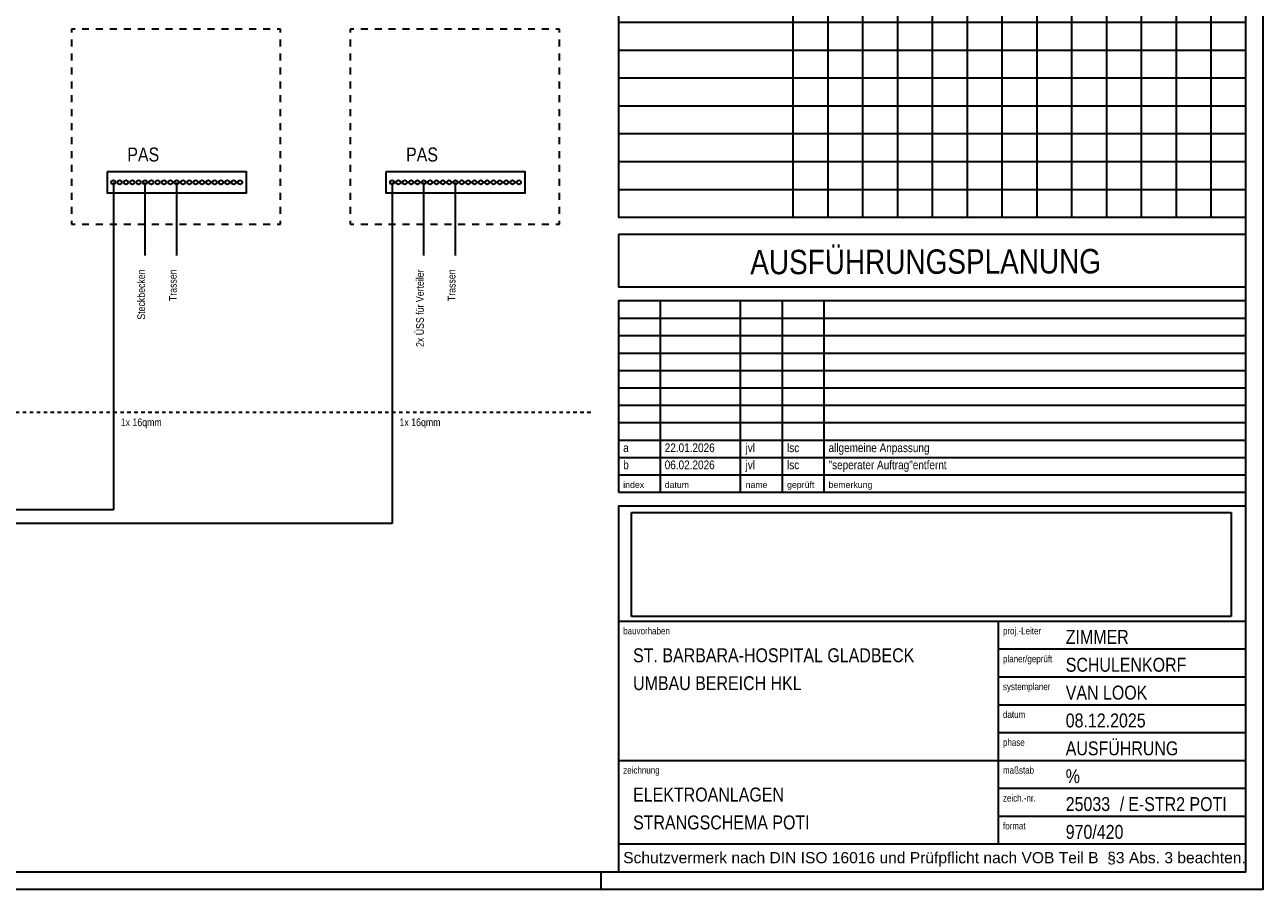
# Model space of a CAD drawing. Header units: millimetres. Extents: x -2000 to 95000, y -500 to 41500.
# Tile 4 of 5: x 59457 to 95000, y -500 to 24327. Entities that reach past the tile are written whole.
import ezdxf
from ezdxf.enums import TextEntityAlignment as Align

# ---------------------------------------------------------------- set-up
doc = ezdxf.new("R2010")
doc.units = ezdxf.units.MM
doc.linetypes.add('DDS_LT3', pattern=[200, 100, -100])
for name, color, linetype in [('A_Titelfeld_Stempel', 7, 'Continuous'), ('ITB_XXX_Layout Rahmen', 18, 'Continuous'), ('ITB_XXX_Layout Titelfeld Stempel', 18, 'Continuous'), ('ITB_XXX_Schemata Bereiche', 7, 'Continuous'), ('ITB_XXX_Schemata Linien', 7, 'Continuous'), ('ITB_XXX_Schemata Symbole', 7, 'Continuous'), ('ITB_XXX_TXT_Schemata', 7, 'Continuous')]:
    doc.layers.add(name, color=color, linetype=linetype)
doc.styles.add('ARIAL', font='txt', dxfattribs={"height": 0.2})
doc.styles.add('Arial Narrow', font='txt', dxfattribs={"height": 0.2})
picture_1 = doc.add_image_def('image1.png', size_in_pixel=(1900, 330))

# ---------------------------------------------------------------- blocks, each defined once
blk = doc.blocks.new('Vorgefertigte Legenden-ID-54-943-953-984')
at = {"layer": 'A_Titelfeld_Stempel', "color": 7, "lineweight": 30}
for p, q in [((-17712, 10341), (-17496, 10341)), ((-17712, 9765), (-17712, 10341)), ((-17712, 10341), (-17496, 10341)), ((-17712, 10337), (-17496, 10337)), ((-17712, 10333), (-17496, 10333)), ((-17712, 10330), (-17496, 10330)), ((-17712, 10326), (-17496, 10326)), ((-17712, 10322), (-17496, 10322)), ((-17712, 10318), (-17496, 10318)), ((-17712, 10315), (-17496, 10315)), ((-17712, 10311), (-17496, 10311)), ((-17496, 10341), (-17496, 9765)), ((-17424, 10341), (-17280, 10341)), ((-17424, 10341), (-16920, 10341)), ((-17280, 10341), (-17424, 10197)), ((-17424, 10197), (-17424, 10341)), ((-17424, 10337), (-17284, 10337)), ((-17424, 10333), (-17288, 10333)), ((-17424, 10330), (-17292, 10330)), ((-17424, 10326), (-17295, 10326)), ((-17424, 10322), (-17299, 10322)), ((-17424, 10318), (-17303, 10318)), ((-17424, 10315), (-17307, 10315)), ((-17424, 10311), (-17310, 10311)), ((-17280, 10341), (-17064, 10341)), ((-17280, 9765), (-17280, 10341)), ((-17280, 9765), (-17280, 10341)), ((-17280, 10337), (-17064, 10337)), ((-17280, 10333), (-17064, 10333)), ((-17280, 10330), (-17064, 10330)), ((-17280, 10326), (-17064, 10326)), ((-17280, 10322), (-17064, 10322)), ((-17280, 10318), (-17064, 10318)), ((-17280, 10315), (-17064, 10315)), ((-17280, 10311), (-17064, 10311)), ((-17064, 10341), (-16920, 10341)), ((-17064, 10341), (-17064, 9765)), ((-16920, 10197), (-17064, 10341)), ((-16920, 10197), (-17064, 10341)), ((-17060, 10337), (-16920, 10337)), ((-17056, 10333), (-16920, 10333)), ((-17052, 10330), (-16920, 10330)), ((-17049, 10326), (-16920, 10326)), ((-17045, 10322), (-16920, 10322)), ((-17041, 10318), (-16920, 10318)), ((-17037, 10315), (-16920, 10315)), ((-17034, 10311), (-16920, 10311)), ((-16920, 10341), (-16920, 10197)), ((-16848, 10341), (-16632, 10341)), ((-16848, 9765), (-16848, 10341)), ((-16848, 10341), (-16632, 10341)), ((-16848, 10337), (-16632, 10337)), ((-16848, 10333), (-16632, 10333)), ((-16848, 10330), (-16632, 10330)), ((-16848, 10326), (-16632, 10326)), ((-16848, 10322), (-16632, 10322)), ((-16848, 10318), (-16632, 10318)), ((-16848, 10315), (-16632, 10315)), ((-16848, 10311), (-16632, 10311)), ((-16632, 10341), (-16632, 9765)), ((-16582, 10341), (-16499, 10341)), ((-16582, 9765), (-16582, 10341)), ((-16582, 10341), (-16510, 10341)), ((-16582, 10337), (-16475, 10337)), ((-16582, 10333), (-16463, 10333)), ((-16582, 10330), (-16453, 10330)), ((-16582, 10326), (-16445, 10326)), ((-16582, 10322), (-16438, 10322)), ((-16582, 10318), (-16432, 10318)), ((-16582, 10315), (-16426, 10315)), ((-16582, 10311), (-16421, 10311)), ((-13000, 10500), (-13000, 500)), ((-12000, 10500), (-12000, 500)), ((-11000, 10500), (-11000, 500)), ((-10000, 10500), (-10000, 500)), ((-9000, 10500), (-9000, 500)), ((-8000, 10500), (-8000, 500)), ((-7000, 10500), (-7000, 500)), ((-6000, 10500), (-6000, 500)), ((-5000, 10500), (-5000, 500)), ((-4000, 10500), (-4000, 500)), ((-3000, 10500), (-3000, 500)), ((-2000, 10500), (-2000, 500)), ((-1000, 10500), (-1000, 500)), ((-17712, 10307), (-17496, 10307)), ((-17712, 10303), (-17496, 10303)), ((-17712, 10300), (-17496, 10300)), ((-17712, 10296), (-17496, 10296)), ((-17712, 10292), (-17496, 10292)), ((-17712, 10288), (-17496, 10288)), ((-17712, 10285), (-17496, 10285)), ((-17712, 10281), (-17496, 10281)), ((-17712, 10277), (-17496, 10277)), ((-17712, 10273), (-17496, 10273)), ((-17712, 10270), (-17496, 10270)), ((-17712, 10266), (-17496, 10266)), ((-17712, 10262), (-17496, 10262)), ((-17712, 10258), (-17496, 10258)), ((-17712, 10255), (-17496, 10255)), ((-17712, 10251), (-17496, 10251)), ((-17712, 10247), (-17496, 10247)), ((-17712, 10243), (-17496, 10243)), ((-17712, 10240), (-17496, 10240)), ((-17712, 10236), (-17496, 10236)), ((-17712, 10232), (-17496, 10232)), ((-17712, 10228), (-17496, 10228)), ((-17712, 10225), (-17496, 10225)), ((-17712, 10221), (-17496, 10221)), ((-17712, 10217), (-17496, 10217)), ((-17712, 10213), (-17496, 10213)), ((-17712, 10210), (-17496, 10210)), ((-17712, 10206), (-17496, 10206)), ((-17712, 10202), (-17496, 10202)), ((-17712, 10198), (-17496, 10198)), ((-17712, 10195), (-17496, 10195)), ((-17712, 10191), (-17496, 10191)), ((-17712, 10187), (-17496, 10187)), ((-17712, 10183), (-17496, 10183)), ((-17712, 10180), (-17496, 10180)), ((-17712, 10176), (-17496, 10176)), ((-17712, 10172), (-17496, 10172)), ((-17712, 10168), (-17496, 10168)), ((-17712, 10165), (-17496, 10165)), ((-17712, 10161), (-17496, 10161)), ((-17712, 10157), (-17496, 10157)), ((-17712, 10153), (-17496, 10153)), ((-17712, 10150), (-17496, 10150)), ((-17712, 10146), (-17496, 10146)), ((-17712, 10142), (-17496, 10142)), ((-17712, 10138), (-17496, 10138)), ((-17712, 10135), (-17496, 10135)), ((-17712, 10131), (-17496, 10131)), ((-17712, 10127), (-17496, 10127)), ((-17712, 10123), (-17496, 10123)), ((-17712, 10120), (-17496, 10120)), ((-17712, 10116), (-17496, 10116)), ((-17712, 10112), (-17496, 10112)), ((-17712, 10108), (-17496, 10108)), ((-17712, 10105), (-17496, 10105)), ((-17712, 10101), (-17496, 10101)), ((-17712, 10097), (-17496, 10097)), ((-17712, 10093), (-17496, 10093)), ((-17712, 10090), (-17496, 10090)), ((-17712, 10086), (-17496, 10086)), ((-17712, 10082), (-17496, 10082)), ((-17712, 10078), (-17496, 10078)), ((-17712, 10075), (-17496, 10075)), ((-17712, 10071), (-17496, 10071)), ((-17712, 10067), (-17496, 10067)), ((-17712, 10063), (-17496, 10063)), ((-17712, 10060), (-17496, 10060)), ((-17712, 10056), (-17496, 10056)), ((-17712, 10052), (-17496, 10052)), ((-17712, 10048), (-17496, 10048)), ((-17712, 10045), (-17496, 10045)), ((-17712, 10041), (-17496, 10041)), ((-17712, 10037), (-17496, 10037)), ((-17712, 10033), (-17496, 10033)), ((-17712, 10030), (-17496, 10030)), ((-17712, 10026), (-17496, 10026)), ((-17712, 10022), (-17496, 10022)), ((-17712, 10018), (-17496, 10018)), ((-17712, 10015), (-17496, 10015)), ((-17712, 10011), (-17496, 10011)), ((-17712, 10007), (-17496, 10007)), ((-17712, 10003), (-17496, 10003)), ((-17712, 10000), (-17496, 10000)), ((-17712, 9996), (-17496, 9996)), ((-17712, 9992), (-17496, 9992)), ((-17712, 9988), (-17496, 9988)), ((-17712, 9985), (-17496, 9985)), ((-17712, 9981), (-17496, 9981)), ((-17712, 9977), (-17496, 9977)), ((-17712, 9973), (-17496, 9973)), ((-17712, 9970), (-17496, 9970)), ((-17712, 9966), (-17496, 9966)), ((-17712, 9962), (-17496, 9962)), ((-17712, 9958), (-17496, 9958)), ((-17712, 9955), (-17496, 9955)), ((-17424, 10307), (-17314, 10307)), ((-17424, 10303), (-17318, 10303)), ((-17424, 10300), (-17322, 10300)), ((-17424, 10296), (-17325, 10296)), ((-17424, 10292), (-17329, 10292)), ((-17424, 10288), (-17333, 10288)), ((-17424, 10285), (-17337, 10285)), ((-17424, 10281), (-17340, 10281)), ((-17424, 10277), (-17344, 10277)), ((-17424, 10273), (-17348, 10273)), ((-17424, 10270), (-17352, 10270)), ((-17424, 10266), (-17355, 10266)), ((-17424, 10262), (-17359, 10262)), ((-17424, 10258), (-17363, 10258)), ((-17424, 10255), (-17367, 10255)), ((-17424, 10251), (-17370, 10251)), ((-17424, 10247), (-17374, 10247)), ((-17424, 10243), (-17378, 10243)), ((-17424, 10240), (-17382, 10240)), ((-17424, 10236), (-17385, 10236)), ((-17424, 10232), (-17389, 10232)), ((-17424, 10228), (-17393, 10228)), ((-17424, 10225), (-17397, 10225)), ((-17424, 10221), (-17400, 10221)), ((-17424, 10217), (-17404, 10217)), ((-17424, 10213), (-17408, 10213)), ((-17424, 10210), (-17412, 10210)), ((-17424, 10206), (-17415, 10206)), ((-17424, 10202), (-17419, 10202)), ((-17424, 10198), (-17423, 10198)), ((-17280, 10307), (-17064, 10307)), ((-17280, 10303), (-17064, 10303)), ((-17280, 10300), (-17064, 10300)), ((-17280, 10296), (-17064, 10296)), ((-17280, 10292), (-17064, 10292)), ((-17280, 10288), (-17064, 10288)), ((-17280, 10285), (-17064, 10285)), ((-17280, 10281), (-17064, 10281)), ((-17280, 10277), (-17064, 10277)), ((-17280, 10273), (-17064, 10273)), ((-17280, 10270), (-17064, 10270)), ((-17280, 10266), (-17064, 10266)), ((-17280, 10262), (-17064, 10262)), ((-17280, 10258), (-17064, 10258)), ((-17280, 10255), (-17064, 10255)), ((-17280, 10251), (-17064, 10251)), ((-17280, 10247), (-17064, 10247)), ((-17280, 10243), (-17064, 10243)), ((-17280, 10240), (-17064, 10240)), ((-17280, 10236), (-17064, 10236)), ((-17280, 10232), (-17064, 10232)), ((-17280, 10228), (-17064, 10228)), ((-17280, 10225), (-17064, 10225)), ((-17280, 10221), (-17064, 10221)), ((-17280, 10217), (-17064, 10217)), ((-17280, 10213), (-17064, 10213)), ((-17280, 10210), (-17064, 10210)), ((-17280, 10206), (-17064, 10206)), ((-17280, 10202), (-17064, 10202)), ((-17280, 10198), (-17064, 10198)), ((-17280, 10195), (-17064, 10195)), ((-17280, 10191), (-17064, 10191)), ((-17280, 10187), (-17064, 10187)), ((-17280, 10183), (-17064, 10183)), ((-17280, 10180), (-17064, 10180)), ((-17280, 10176), (-17064, 10176)), ((-17280, 10172), (-17064, 10172)), ((-17280, 10168), (-17064, 10168)), ((-17280, 10165), (-17064, 10165)), ((-17280, 10161), (-17064, 10161)), ((-17280, 10157), (-17064, 10157)), ((-17280, 10153), (-17064, 10153)), ((-17280, 10150), (-17064, 10150)), ((-17280, 10146), (-17064, 10146)), ((-17280, 10142), (-17064, 10142)), ((-17280, 10138), (-17064, 10138)), ((-17280, 10135), (-17064, 10135)), ((-17280, 10131), (-17064, 10131)), ((-17280, 10127), (-17064, 10127)), ((-17280, 10123), (-17064, 10123)), ((-17280, 10120), (-17064, 10120)), ((-17280, 10116), (-17064, 10116)), ((-17280, 10112), (-17064, 10112)), ((-17280, 10108), (-17064, 10108)), ((-17280, 10105), (-17064, 10105)), ((-17280, 10101), (-17064, 10101)), ((-17280, 10097), (-17064, 10097)), ((-17280, 10093), (-17064, 10093)), ((-17280, 10090), (-17064, 10090)), ((-17280, 10086), (-17064, 10086)), ((-17280, 10082), (-17064, 10082)), ((-17280, 10078), (-17064, 10078)), ((-17280, 10075), (-17064, 10075)), ((-17280, 10071), (-17064, 10071)), ((-17280, 10067), (-17064, 10067)), ((-17280, 10063), (-17064, 10063)), ((-17280, 10060), (-17064, 10060)), ((-17280, 10056), (-17064, 10056)), ((-17280, 10052), (-17064, 10052)), ((-17280, 10048), (-17064, 10048)), ((-17280, 10045), (-17064, 10045)), ((-17280, 10041), (-17064, 10041)), ((-17280, 10037), (-17064, 10037)), ((-17280, 10033), (-17064, 10033)), ((-17280, 10030), (-17064, 10030)), ((-17280, 10026), (-17064, 10026)), ((-17280, 10022), (-17064, 10022)), ((-17280, 10018), (-17064, 10018)), ((-17280, 10015), (-17064, 10015)), ((-17280, 10011), (-17064, 10011)), ((-17280, 10007), (-17064, 10007)), ((-17280, 10003), (-17064, 10003)), ((-17280, 10000), (-17064, 10000)), ((-17280, 9996), (-17064, 9996)), ((-17280, 9992), (-17064, 9992)), ((-17280, 9988), (-17064, 9988)), ((-17280, 9985), (-17064, 9985)), ((-17280, 9981), (-17064, 9981)), ((-17280, 9977), (-17064, 9977)), ((-17280, 9973), (-17064, 9973)), ((-17280, 9970), (-17064, 9970)), ((-17280, 9966), (-17064, 9966)), ((-17280, 9962), (-17064, 9962)), ((-17280, 9958), (-17064, 9958)), ((-17280, 9955), (-17064, 9955)), ((-17030, 10307), (-16920, 10307)), ((-17026, 10303), (-16920, 10303)), ((-17022, 10300), (-16920, 10300)), ((-17019, 10296), (-16920, 10296)), ((-17015, 10292), (-16920, 10292)), ((-17011, 10288), (-16920, 10288)), ((-17007, 10285), (-16920, 10285)), ((-17004, 10281), (-16920, 10281)), ((-17000, 10277), (-16920, 10277)), ((-16996, 10273), (-16920, 10273)), ((-16992, 10270), (-16920, 10270)), ((-16989, 10266), (-16920, 10266)), ((-16985, 10262), (-16920, 10262)), ((-16981, 10258), (-16920, 10258)), ((-16977, 10255), (-16920, 10255)), ((-16974, 10251), (-16920, 10251)), ((-16970, 10247), (-16920, 10247)), ((-16966, 10243), (-16920, 10243)), ((-16962, 10240), (-16920, 10240)), ((-16959, 10236), (-16920, 10236)), ((-16955, 10232), (-16920, 10232)), ((-16951, 10228), (-16920, 10228)), ((-16947, 10225), (-16920, 10225)), ((-16944, 10221), (-16920, 10221)), ((-16940, 10217), (-16920, 10217)), ((-16936, 10213), (-16920, 10213)), ((-16932, 10210), (-16920, 10210)), ((-16929, 10206), (-16920, 10206)), ((-16925, 10202), (-16920, 10202)), ((-16921, 10198), (-16920, 10198)), ((-16848, 10307), (-16632, 10307)), ((-16848, 10303), (-16632, 10303)), ((-16848, 10300), (-16632, 10300)), ((-16848, 10296), (-16632, 10296)), ((-16848, 10292), (-16632, 10292)), ((-16848, 10288), (-16632, 10288)), ((-16848, 10285), (-16632, 10285)), ((-16848, 10281), (-16632, 10281)), ((-16848, 10277), (-16632, 10277)), ((-16848, 10273), (-16632, 10273)), ((-16848, 10270), (-16632, 10270)), ((-16848, 10266), (-16632, 10266)), ((-16848, 10262), (-16632, 10262)), ((-16848, 10258), (-16632, 10258)), ((-16848, 10255), (-16632, 10255)), ((-16848, 10251), (-16632, 10251)), ((-16848, 10247), (-16632, 10247)), ((-16848, 10243), (-16632, 10243)), ((-16848, 10240), (-16632, 10240)), ((-16848, 10236), (-16632, 10236)), ((-16848, 10232), (-16632, 10232)), ((-16848, 10228), (-16632, 10228)), ((-16848, 10225), (-16632, 10225)), ((-16848, 10221), (-16632, 10221)), ((-16848, 10217), (-16632, 10217)), ((-16848, 10213), (-16632, 10213)), ((-16848, 10210), (-16632, 10210)), ((-16848, 10206), (-16632, 10206)), ((-16848, 10202), (-16632, 10202)), ((-16848, 10198), (-16632, 10198)), ((-16848, 10195), (-16632, 10195)), ((-16848, 10191), (-16632, 10191)), ((-16848, 10187), (-16632, 10187)), ((-16848, 10183), (-16632, 10183)), ((-16848, 10180), (-16632, 10180)), ((-16848, 10176), (-16632, 10176)), ((-16848, 10172), (-16632, 10172)), ((-16848, 10168), (-16632, 10168)), ((-16848, 10165), (-16632, 10165)), ((-16848, 10161), (-16632, 10161)), ((-16848, 10157), (-16632, 10157)), ((-16848, 10153), (-16632, 10153)), ((-16848, 10150), (-16632, 10150)), ((-16848, 10146), (-16632, 10146)), ((-16848, 10142), (-16632, 10142)), ((-16848, 10138), (-16632, 10138)), ((-16848, 10135), (-16632, 10135)), ((-16848, 10131), (-16632, 10131)), ((-16848, 10127), (-16632, 10127)), ((-16848, 10123), (-16632, 10123)), ((-16848, 10120), (-16632, 10120)), ((-16848, 10116), (-16632, 10116)), ((-16848, 10112), (-16632, 10112)), ((-16848, 10108), (-16632, 10108)), ((-16848, 10105), (-16632, 10105)), ((-16848, 10101), (-16632, 10101)), ((-16848, 10097), (-16632, 10097)), ((-16848, 10093), (-16632, 10093)), ((-16848, 10090), (-16632, 10090)), ((-16848, 10086), (-16632, 10086)), ((-16848, 10082), (-16632, 10082)), ((-16848, 10078), (-16632, 10078)), ((-16848, 10075), (-16632, 10075)), ((-16848, 10071), (-16632, 10071)), ((-16848, 10067), (-16632, 10067)), ((-16848, 10063), (-16632, 10063)), ((-16848, 10060), (-16632, 10060)), ((-16848, 10056), (-16632, 10056)), ((-16848, 10052), (-16632, 10052)), ((-16848, 10048), (-16632, 10048)), ((-16848, 10045), (-16632, 10045)), ((-16848, 10041), (-16632, 10041)), ((-16848, 10037), (-16632, 10037)), ((-16848, 10033), (-16632, 10033)), ((-16848, 10030), (-16632, 10030)), ((-16848, 10026), (-16632, 10026)), ((-16848, 10022), (-16632, 10022)), ((-16848, 10018), (-16632, 10018)), ((-16848, 10015), (-16632, 10015)), ((-16848, 10011), (-16632, 10011)), ((-16848, 10007), (-16632, 10007)), ((-16848, 10003), (-16632, 10003)), ((-16848, 10000), (-16632, 10000)), ((-16848, 9996), (-16632, 9996)), ((-16848, 9992), (-16632, 9992)), ((-16848, 9988), (-16632, 9988)), ((-16848, 9985), (-16632, 9985)), ((-16848, 9981), (-16632, 9981)), ((-16848, 9977), (-16632, 9977)), ((-16848, 9973), (-16632, 9973)), ((-16848, 9970), (-16632, 9970)), ((-16848, 9966), (-16632, 9966)), ((-16848, 9962), (-16632, 9962)), ((-16848, 9958), (-16632, 9958)), ((-16848, 9955), (-16632, 9955)), ((-16582, 10307), (-16417, 10307)), ((-16582, 10303), (-16412, 10303)), ((-16582, 10300), (-16408, 10300)), ((-16582, 10296), (-16405, 10296)), ((-16582, 10292), (-16401, 10292)), ((-16582, 10288), (-16398, 10288)), ((-16582, 10285), (-16395, 10285)), ((-16582, 10281), (-16392, 10281)), ((-16582, 10277), (-16390, 10277)), ((-16582, 10273), (-16387, 10273)), ((-16582, 10270), (-16385, 10270)), ((-16582, 10266), (-16383, 10266)), ((-16582, 10262), (-16381, 10262)), ((-16582, 10258), (-16379, 10258)), ((-16582, 10255), (-16378, 10255)), ((-16582, 10251), (-16376, 10251)), ((-16582, 10247), (-16375, 10247)), ((-16582, 10243), (-16373, 10243)), ((-16582, 10240), (-16372, 10240)), ((-16582, 10236), (-16371, 10236)), ((-16582, 10232), (-16370, 10232)), ((-16582, 10228), (-16369, 10228)), ((-16582, 10225), (-16368, 10225)), ((-16582, 10221), (-16368, 10221)), ((-16582, 10217), (-16367, 10217)), ((-16582, 10213), (-16367, 10213)), ((-16582, 10210), (-16366, 10210)), ((-16582, 10206), (-16366, 10206)), ((-16582, 10202), (-16366, 10202)), ((-16582, 10198), (-16366, 10198)), ((-16582, 10195), (-16366, 10195)), ((-16582, 10191), (-16366, 10191)), ((-16582, 10187), (-16366, 10187)), ((-16582, 10183), (-16366, 10183)), ((-16582, 10180), (-16367, 10180)), ((-16582, 10176), (-16367, 10176)), ((-16582, 10172), (-16368, 10172)), ((-16582, 10168), (-16369, 10168)), ((-16582, 10165), (-16369, 10165)), ((-16582, 10161), (-16370, 10161)), ((-16582, 10157), (-16371, 10157)), ((-16582, 10153), (-16372, 10153)), ((-16582, 10150), (-16374, 10150)), ((-16582, 10146), (-16375, 10146)), ((-16582, 10142), (-16377, 10142)), ((-16582, 10138), (-16378, 10138)), ((-16582, 10135), (-16380, 10135)), ((-16582, 10131), (-16382, 10131)), ((-16582, 10127), (-16384, 10127)), ((-16582, 10123), (-16386, 10123)), ((-16582, 10120), (-16388, 10120)), ((-16582, 10116), (-16391, 10116)), ((-16582, 10112), (-16393, 10112)), ((-16582, 10108), (-16396, 10108)), ((-16582, 10105), (-16399, 10105)), ((-16582, 10101), (-16403, 10101)), ((-16582, 10097), (-16406, 10097)), ((-16582, 10093), (-16410, 10093)), ((-16582, 10090), (-16414, 10090)), ((-16582, 10086), (-16418, 10086)), ((-16582, 10082), (-16423, 10082)), ((-16582, 10078), (-16428, 10078)), ((-16582, 10075), (-16434, 10075)), ((-16582, 10071), (-16441, 10071)), ((-16582, 10067), (-16448, 10067)), ((-16582, 10063), (-16457, 10063)), ((-16582, 10060), (-16467, 10060)), ((-16582, 10056), (-16482, 10056)), ((-16582, 10052), (-16492, 10052)), ((-16582, 10048), (-16472, 10048)), ((-16582, 10045), (-16461, 10045)), ((-16582, 10041), (-16451, 10041)), ((-16582, 10037), (-16443, 10037)), ((-16582, 10033), (-16437, 10033)), ((-16582, 10030), (-16431, 10030)), ((-16582, 10026), (-16425, 10026)), ((-16582, 10022), (-16420, 10022)), ((-16582, 10018), (-16416, 10018)), ((-16582, 10015), (-16411, 10015)), ((-16582, 10011), (-16408, 10011)), ((-16582, 10007), (-16404, 10007)), ((-16582, 10003), (-16401, 10003)), ((-16582, 10000), (-16398, 10000)), ((-16582, 9996), (-16395, 9996)), ((-16582, 9992), (-16392, 9992)), ((-16582, 9988), (-16389, 9988)), ((-16582, 9985), (-16387, 9985)), ((-16582, 9981), (-16385, 9981)), ((-16582, 9977), (-16383, 9977)), ((-16582, 9973), (-16381, 9973)), ((-16582, 9970), (-16379, 9970)), ((-16582, 9966), (-16377, 9966)), ((-16582, 9962), (-16376, 9962)), ((-16582, 9958), (-16374, 9958)), ((-16582, 9955), (-16373, 9955)), ((-13000, 10000), (0, 10000)), ((-17712, 9951), (-17496, 9951)), ((-17712, 9947), (-17496, 9947)), ((-17712, 9943), (-17496, 9943)), ((-17712, 9940), (-17496, 9940)), ((-17712, 9936), (-17496, 9936)), ((-17712, 9932), (-17496, 9932)), ((-17712, 9928), (-17496, 9928)), ((-17712, 9925), (-17496, 9925)), ((-17712, 9921), (-17496, 9921)), ((-17712, 9917), (-17496, 9917)), ((-17712, 9913), (-17496, 9913)), ((-17712, 9910), (-17496, 9910)), ((-17712, 9906), (-17496, 9906)), ((-17712, 9902), (-17496, 9902)), ((-17712, 9898), (-17496, 9898)), ((-17712, 9895), (-17496, 9895)), ((-17712, 9891), (-17496, 9891)), ((-17712, 9887), (-17496, 9887)), ((-17712, 9883), (-17496, 9883)), ((-17712, 9880), (-17496, 9880)), ((-17712, 9876), (-17496, 9876)), ((-17712, 9872), (-17496, 9872)), ((-17712, 9868), (-17496, 9868)), ((-17712, 9865), (-17496, 9865)), ((-17712, 9861), (-17496, 9861)), ((-17712, 9857), (-17496, 9857)), ((-17712, 9853), (-17496, 9853)), ((-17712, 9850), (-17496, 9850)), ((-17712, 9846), (-17496, 9846)), ((-17712, 9842), (-17496, 9842)), ((-17712, 9838), (-17496, 9838)), ((-17712, 9835), (-17496, 9835)), ((-17712, 9831), (-17496, 9831)), ((-17712, 9827), (-17496, 9827)), ((-17712, 9823), (-17496, 9823)), ((-17712, 9820), (-17496, 9820)), ((-17712, 9816), (-17496, 9816)), ((-17712, 9812), (-17496, 9812)), ((-17712, 9808), (-17496, 9808)), ((-17712, 9805), (-17496, 9805)), ((-17712, 9801), (-17496, 9801)), ((-17712, 9797), (-17496, 9797)), ((-17712, 9793), (-17496, 9793)), ((-17712, 9790), (-17496, 9790)), ((-17712, 9786), (-17496, 9786)), ((-17712, 9782), (-17496, 9782)), ((-17712, 9778), (-17496, 9778)), ((-17712, 9775), (-17496, 9775)), ((-17712, 9771), (-17496, 9771)), ((-17712, 9767), (-17496, 9767)), ((-17496, 9765), (-17712, 9765)), ((-17280, 9951), (-17064, 9951)), ((-17280, 9947), (-17064, 9947)), ((-17280, 9943), (-17064, 9943)), ((-17280, 9940), (-17064, 9940)), ((-17280, 9936), (-17064, 9936)), ((-17280, 9932), (-17064, 9932)), ((-17280, 9928), (-17064, 9928)), ((-17280, 9925), (-17064, 9925)), ((-17280, 9921), (-17064, 9921)), ((-17280, 9917), (-17064, 9917)), ((-17280, 9913), (-17064, 9913)), ((-17280, 9910), (-17064, 9910)), ((-17280, 9906), (-17064, 9906)), ((-17280, 9902), (-17064, 9902)), ((-17280, 9898), (-17064, 9898)), ((-17280, 9895), (-17064, 9895)), ((-17280, 9891), (-17064, 9891)), ((-17280, 9887), (-17064, 9887)), ((-17280, 9883), (-17064, 9883)), ((-17280, 9880), (-17064, 9880)), ((-17280, 9876), (-17064, 9876)), ((-17280, 9872), (-17064, 9872)), ((-17280, 9868), (-17064, 9868)), ((-17280, 9865), (-17064, 9865)), ((-17280, 9861), (-17064, 9861)), ((-17280, 9857), (-17064, 9857)), ((-17280, 9853), (-17064, 9853)), ((-17280, 9850), (-17064, 9850)), ((-17280, 9846), (-17064, 9846)), ((-17280, 9842), (-17064, 9842)), ((-17280, 9838), (-17064, 9838)), ((-17280, 9835), (-17064, 9835)), ((-17280, 9831), (-17064, 9831)), ((-17280, 9827), (-17064, 9827)), ((-17280, 9823), (-17064, 9823)), ((-17280, 9820), (-17064, 9820)), ((-17280, 9816), (-17064, 9816)), ((-17280, 9812), (-17064, 9812)), ((-17280, 9808), (-17064, 9808)), ((-17280, 9805), (-17064, 9805)), ((-17280, 9801), (-17064, 9801)), ((-17280, 9797), (-17064, 9797)), ((-17280, 9793), (-17064, 9793)), ((-17280, 9790), (-17064, 9790)), ((-17280, 9786), (-17064, 9786)), ((-17280, 9782), (-17064, 9782)), ((-17280, 9778), (-17064, 9778)), ((-17280, 9775), (-17064, 9775)), ((-17280, 9771), (-17064, 9771)), ((-17280, 9767), (-17064, 9767)), ((-17064, 9765), (-17280, 9765)), ((-17064, 9765), (-17280, 9765)), ((-16848, 9951), (-16632, 9951)), ((-16848, 9947), (-16632, 9947)), ((-16848, 9943), (-16632, 9943)), ((-16848, 9940), (-16632, 9940)), ((-16848, 9936), (-16632, 9936)), ((-16848, 9932), (-16632, 9932)), ((-16848, 9928), (-16632, 9928)), ((-16848, 9925), (-16632, 9925)), ((-16848, 9921), (-16632, 9921)), ((-16848, 9917), (-16632, 9917)), ((-16848, 9913), (-16632, 9913)), ((-16848, 9910), (-16632, 9910)), ((-16848, 9906), (-16632, 9906)), ((-16848, 9902), (-16632, 9902)), ((-16848, 9898), (-16632, 9898)), ((-16848, 9895), (-16632, 9895)), ((-16848, 9891), (-16632, 9891)), ((-16848, 9887), (-16632, 9887)), ((-16848, 9883), (-16632, 9883)), ((-16848, 9880), (-16632, 9880)), ((-16848, 9876), (-16632, 9876)), ((-16848, 9872), (-16632, 9872)), ((-16848, 9868), (-16632, 9868)), ((-16848, 9865), (-16632, 9865)), ((-16848, 9861), (-16632, 9861)), ((-16848, 9857), (-16632, 9857)), ((-16848, 9853), (-16632, 9853)), ((-16848, 9850), (-16632, 9850)), ((-16848, 9846), (-16632, 9846)), ((-16848, 9842), (-16632, 9842)), ((-16848, 9838), (-16632, 9838)), ((-16848, 9835), (-16632, 9835)), ((-16848, 9831), (-16632, 9831)), ((-16848, 9827), (-16632, 9827)), ((-16848, 9823), (-16632, 9823)), ((-16848, 9820), (-16632, 9820)), ((-16848, 9816), (-16632, 9816)), ((-16848, 9812), (-16632, 9812)), ((-16848, 9808), (-16632, 9808)), ((-16848, 9805), (-16632, 9805)), ((-16848, 9801), (-16632, 9801)), ((-16848, 9797), (-16632, 9797)), ((-16848, 9793), (-16632, 9793)), ((-16848, 9790), (-16632, 9790)), ((-16848, 9786), (-16632, 9786)), ((-16848, 9782), (-16632, 9782)), ((-16848, 9778), (-16632, 9778)), ((-16848, 9775), (-16632, 9775)), ((-16848, 9771), (-16632, 9771)), ((-16848, 9767), (-16632, 9767)), ((-16632, 9765), (-16848, 9765)), ((-16582, 9951), (-16372, 9951)), ((-16582, 9947), (-16371, 9947)), ((-16582, 9943), (-16370, 9943)), ((-16582, 9940), (-16369, 9940)), ((-16582, 9936), (-16368, 9936)), ((-16582, 9932), (-16367, 9932)), ((-16582, 9928), (-16367, 9928)), ((-16582, 9925), (-16366, 9925)), ((-16582, 9921), (-16366, 9921)), ((-16582, 9917), (-16366, 9917)), ((-16582, 9913), (-16366, 9913)), ((-16582, 9910), (-16366, 9910)), ((-16582, 9906), (-16366, 9906)), ((-16582, 9902), (-16366, 9902)), ((-16582, 9898), (-16366, 9898)), ((-16582, 9895), (-16366, 9895)), ((-16582, 9891), (-16367, 9891)), ((-16582, 9887), (-16367, 9887)), ((-16582, 9883), (-16368, 9883)), ((-16582, 9880), (-16369, 9880)), ((-16582, 9876), (-16370, 9876)), ((-16582, 9872), (-16370, 9872)), ((-16582, 9868), (-16372, 9868)), ((-16582, 9865), (-16373, 9865)), ((-16582, 9861), (-16374, 9861)), ((-16582, 9857), (-16375, 9857)), ((-16582, 9853), (-16377, 9853)), ((-16582, 9850), (-16379, 9850)), ((-16582, 9846), (-16380, 9846)), ((-16582, 9842), (-16382, 9842)), ((-16582, 9838), (-16384, 9838)), ((-16582, 9835), (-16386, 9835)), ((-16582, 9831), (-16389, 9831)), ((-16582, 9827), (-16391, 9827)), ((-16582, 9823), (-16394, 9823)), ((-16582, 9820), (-16397, 9820)), ((-16582, 9816), (-16400, 9816)), ((-16582, 9812), (-16403, 9812)), ((-16582, 9808), (-16407, 9808)), ((-16582, 9805), (-16411, 9805)), ((-16582, 9801), (-16415, 9801)), ((-16582, 9797), (-16419, 9797)), ((-16582, 9793), (-16424, 9793)), ((-16582, 9790), (-16429, 9790)), ((-16582, 9786), (-16435, 9786)), ((-16582, 9782), (-16442, 9782)), ((-16582, 9778), (-16450, 9778)), ((-16582, 9775), (-16459, 9775)), ((-16582, 9771), (-16470, 9771)), ((-16582, 9767), (-16486, 9767)), ((-16510, 9765), (-16582, 9765)), ((-18000, 8500), (0, 8500)), ((-18000, 7700), (0, 7700)), ((-18000, 6900), (0, 6900)), ((-18000, 6100), (0, 6100)), ((-18000, 5300), (0, 5300)), ((-18000, 4500), (0, 4500)), ((-18000, 3700), (0, 3700)), ((-18000, 2900), (0, 2900)), ((-18000, 2100), (0, 2100)), ((-18000, 1300), (0, 1300))]:
    blk.add_line(p, q, dxfattribs=at)
blk.add_lwpolyline([(-18000, 10500), (-18000, 500), (0, 500), (0, 10500), (-18000, 10500)], dxfattribs=at)
for centre, end in [((-16510, 10197), 90), ((-16510, 9909), 89.7)]:
    blk.add_arc(centre, 144, 270, end, dxfattribs=at)
at = {"layer": 'A_Titelfeld_Stempel', "color": 7, "lineweight": 30, "style": 'ARIAL', "width": 0.8}
blk.add_text('VERTEILER', height=350, dxfattribs=at).set_placement((-16204, 9765), (-14032, 9765), align=Align.FIT)
at = {"layer": 'A_Titelfeld_Stempel', "color": 7, "lineweight": 30, "style": 'ARIAL'}
for s, p, p2 in [('P', (-17712, 9160), (-17554, 9160)), ('= Zeichnung auf Papier', (-17490, 9157), (-15030, 9157)), ('D', (-17712, 8898), (-17541, 8898)), ('= Zeichnung auf Datenträger', (-17490, 8898), (-14463, 8898)), ('E', (-17712, 8639), (-17554, 8639)), ('= Zeichnung per E-Mail/Cloud', (-17490, 8639), (-14345, 8639))]:
    blk.add_text(s, height=170, dxfattribs=at).set_placement(p, p2, align=Align.FIT)
blk = doc.blocks.new('Schemasymbol-ID-54-8-953-3911')
at = {"layer": 'ITB_XXX_Schemata Symbole', "color": 92, "lineweight": 30}
blk.add_lwpolyline([(0, 600), (0, 0), (4000, 0), (4000, 600), (0, 600)], dxfattribs=at)
for centre in [(181, 300), (363, 300), (545, 300), (727, 300), (909, 300), (1091, 300), (1272, 300), (1454, 300), (1636, 300), (1818, 300), (2000, 300), (2181, 300), (2363, 300), (2545, 300), (2727, 300), (2909, 300), (3091, 300), (3272, 300), (3454, 300), (3636, 300), (3818, 300)]:
    blk.add_circle(centre, 60, dxfattribs=at)
blk = doc.blocks.new('Rechteck-ID-54-8-953-4070')
at = {"layer": 'ITB_XXX_Schemata Bereiche', "color": 7, "lineweight": 30}
for p, q in [((-3000, 2800), (-3000, 2700)), ((-2900, 2800), (-3000, 2800)), ((-3000, 2500), (-3000, 2300)), ((-2500, 2800), (-2700, 2800)), ((-2100, 2800), (-2300, 2800)), ((-1700, 2800), (-1900, 2800)), ((-1300, 2800), (-1500, 2800)), ((-900, 2800), (-1100, 2800)), ((-500, 2800), (-700, 2800)), ((-100, 2800), (-300, 2800)), ((300, 2800), (100, 2800)), ((700, 2800), (500, 2800)), ((1100, 2800), (900, 2800)), ((1500, 2800), (1300, 2800)), ((1900, 2800), (1700, 2800)), ((2300, 2800), (2100, 2800)), ((2700, 2800), (2500, 2800)), ((3000, 2800), (2900, 2800)), ((3000, 2700), (3000, 2800)), ((3000, 2300), (3000, 2500)), ((-3000, 2100), (-3000, 1900)), ((3000, 1900), (3000, 2100)), ((-3000, 1700), (-3000, 1500)), ((3000, 1500), (3000, 1700)), ((-3000, 1300), (-3000, 1100)), ((3000, 1100), (3000, 1300)), ((-3000, 900), (-3000, 700)), ((3000, 700), (3000, 900)), ((-3000, 500), (-3000, 300)), ((3000, 300), (3000, 500)), ((-3000, 100), (-3000, -100)), ((3000, -100), (3000, 100)), ((-3000, -300), (-3000, -500)), ((3000, -500), (3000, -300)), ((-3000, -700), (-3000, -900)), ((3000, -900), (3000, -700)), ((-3000, -1100), (-3000, -1300)), ((3000, -1300), (3000, -1100)), ((-3000, -1500), (-3000, -1700)), ((3000, -1700), (3000, -1500)), ((-3000, -1900), (-3000, -2100)), ((3000, -2100), (3000, -1900)), ((-3000, -2300), (-3000, -2500)), ((3000, -2500), (3000, -2300)), ((-3000, -2700), (-3000, -2800)), ((-3000, -2800), (-2900, -2800)), ((-2700, -2800), (-2500, -2800)), ((-2300, -2800), (-2100, -2800)), ((-1900, -2800), (-1700, -2800)), ((-1500, -2800), (-1300, -2800)), ((-1100, -2800), (-900, -2800)), ((-700, -2800), (-500, -2800)), ((-300, -2800), (-100, -2800)), ((100, -2800), (300, -2800)), ((500, -2800), (700, -2800)), ((900, -2800), (1100, -2800)), ((1300, -2800), (1500, -2800)), ((1700, -2800), (1900, -2800)), ((2100, -2800), (2300, -2800)), ((2500, -2800), (2700, -2800)), ((2900, -2800), (3000, -2800)), ((3000, -2800), (3000, -2700))]:
    blk.add_line(p, q, dxfattribs=at)
blk = doc.blocks.new('Schemasymbol-ID-54-8-953-4005')
at = {"layer": 'ITB_XXX_Schemata Symbole', "color": 92, "lineweight": 30}
blk.add_lwpolyline([(0, 600), (0, 0), (4000, 0), (4000, 600), (0, 600)], dxfattribs=at)
for centre in [(181, 300), (363, 300), (545, 300), (727, 300), (909, 300), (1091, 300), (1272, 300), (1454, 300), (1636, 300), (1818, 300), (2000, 300), (2181, 300), (2363, 300), (2545, 300), (2727, 300), (2909, 300), (3091, 300), (3272, 300), (3454, 300), (3636, 300), (3818, 300)]:
    blk.add_circle(centre, 60, dxfattribs=at)
blk = doc.blocks.new('Rechteck-ID-54-8-953-4234')
at = {"layer": 'ITB_XXX_Schemata Bereiche', "color": 7, "lineweight": 30}
for p, q in [((-3000, 2800), (-3000, 2700)), ((-2900, 2800), (-3000, 2800)), ((-3000, 2500), (-3000, 2300)), ((-2500, 2800), (-2700, 2800)), ((-2100, 2800), (-2300, 2800)), ((-1700, 2800), (-1900, 2800)), ((-1300, 2800), (-1500, 2800)), ((-900, 2800), (-1100, 2800)), ((-500, 2800), (-700, 2800)), ((-100, 2800), (-300, 2800)), ((300, 2800), (100, 2800)), ((700, 2800), (500, 2800)), ((1100, 2800), (900, 2800)), ((1500, 2800), (1300, 2800)), ((1900, 2800), (1700, 2800)), ((2300, 2800), (2100, 2800)), ((2700, 2800), (2500, 2800)), ((3000, 2800), (2900, 2800)), ((3000, 2700), (3000, 2800)), ((3000, 2300), (3000, 2500)), ((-3000, 2100), (-3000, 1900)), ((3000, 1900), (3000, 2100)), ((-3000, 1700), (-3000, 1500)), ((3000, 1500), (3000, 1700)), ((-3000, 1300), (-3000, 1100)), ((3000, 1100), (3000, 1300)), ((-3000, 900), (-3000, 700)), ((3000, 700), (3000, 900)), ((-3000, 500), (-3000, 300)), ((3000, 300), (3000, 500)), ((-3000, 100), (-3000, -100)), ((3000, -100), (3000, 100)), ((-3000, -300), (-3000, -500)), ((3000, -500), (3000, -300)), ((-3000, -700), (-3000, -900)), ((3000, -900), (3000, -700)), ((-3000, -1100), (-3000, -1300)), ((3000, -1300), (3000, -1100)), ((-3000, -1500), (-3000, -1700)), ((3000, -1700), (3000, -1500)), ((-3000, -1900), (-3000, -2100)), ((3000, -2100), (3000, -1900)), ((-3000, -2300), (-3000, -2500)), ((3000, -2500), (3000, -2300)), ((-3000, -2700), (-3000, -2800)), ((-3000, -2800), (-2900, -2800)), ((-2700, -2800), (-2500, -2800)), ((-2300, -2800), (-2100, -2800)), ((-1900, -2800), (-1700, -2800)), ((-1500, -2800), (-1300, -2800)), ((-1100, -2800), (-900, -2800)), ((-700, -2800), (-500, -2800)), ((-300, -2800), (-100, -2800)), ((100, -2800), (300, -2800)), ((500, -2800), (700, -2800)), ((900, -2800), (1100, -2800)), ((1300, -2800), (1500, -2800)), ((1700, -2800), (1900, -2800)), ((2100, -2800), (2300, -2800)), ((2500, -2800), (2700, -2800)), ((2900, -2800), (3000, -2800)), ((3000, -2800), (3000, -2700))]:
    blk.add_line(p, q, dxfattribs=at)
blk = doc.blocks.new('Text-Text- Steckbecken-ID-54-8-953-453')
at = {"layer": 'ITB_XXX_TXT_Schemata', "color": 7, "lineweight": 5, "style": 'Arial Narrow', "width": 0.999309}
blk.add_text('Steckbecken', height=220, rotation=90, dxfattribs=at).set_placement((0, -1443), (0, 0), align=Align.FIT)
blk = doc.blocks.new('Text-Text- 2x ÜSS für Verteiler-ID-54-8-953-472')
at = {"layer": 'ITB_XXX_TXT_Schemata', "color": 7, "lineweight": 5, "style": 'Arial Narrow', "width": 0.999868}
blk.add_text('2x ÜSS für Verteiler', height=220, rotation=90, dxfattribs=at).set_placement((0, -2227), (0, 0), align=Align.FIT)
blk = doc.blocks.new('Text-Text- Trassen-ID-54-8-953-527')
at = {"layer": 'ITB_XXX_TXT_Schemata', "color": 7, "lineweight": 5, "style": 'Arial Narrow', "width": 0.999355}
blk.add_text('Trassen', height=220, rotation=90, dxfattribs=at).set_placement((0, -910), (0, 0), align=Align.FIT)
blk = doc.blocks.new('Text-Text- Trassen-ID-54-8-953-543')
at = {"layer": 'ITB_XXX_TXT_Schemata', "color": 7, "lineweight": 5, "style": 'Arial Narrow', "width": 0.999355}
blk.add_text('Trassen', height=220, rotation=90, dxfattribs=at).set_placement((0, -910), (0, 0), align=Align.FIT)
blk = doc.blocks.new('Text-Text- 1x 16qmm-ID-54-8-953-3507')
at = {"layer": 'ITB_XXX_TXT_Schemata', "color": 7, "lineweight": 5, "style": 'Arial Narrow', "width": 0.999293}
blk.add_text('1x 16qmm', height=220, dxfattribs=at).set_placement((-588, 0), (588, 0), align=Align.FIT)
blk = doc.blocks.new('Text-Text- 1x 16qmm-ID-54-8-953-3515')
at = {"layer": 'ITB_XXX_TXT_Schemata', "color": 7, "lineweight": 5, "style": 'Arial Narrow', "width": 0.999293}
blk.add_text('1x 16qmm', height=220, dxfattribs=at).set_placement((-588, 0), (588, 0), align=Align.FIT)
blk = doc.blocks.new('Label-ID-54-8-953-3913')
at = {"layer": 'ITB_XXX_TXT_Schemata', "color": 7, "lineweight": 30, "style": 'Arial Narrow', "width": 1.000288}
blk.add_text('PAS', height=400, dxfattribs=at).set_placement((61819, 19500), (62735, 19500), align=Align.FIT)
blk = doc.blocks.new('Label-ID-54-8-953-4007')
at = {"layer": 'ITB_XXX_TXT_Schemata', "color": 7, "lineweight": 30, "style": 'Arial Narrow', "width": 1.000288}
blk.add_text('PAS', height=400, dxfattribs=at).set_placement((69819, 19500), (70735, 19500), align=Align.FIT)
blk = doc.blocks.new('Blätter-ID-54-943-953-962')
at = {"layer": 'ITB_XXX_Layout Rahmen', "color": 7, "lineweight": 30}
blk.add_line((76000, -500), (76000, 0), dxfattribs=at)
for points in [[(-2000, 41500), (-2000, -500), (95000, -500), (95000, 41500), (-2000, 41500)], [(0, 41000), (0, 0), (94500, 0), (94500, 41000), (0, 41000)]]:
    blk.add_lwpolyline(points, dxfattribs=at)
blk = doc.blocks.new('Schriftfeld-ID-54-943-953-965')
at = {"layer": 'ITB_XXX_Layout Titelfeld Stempel', "color": 7, "lineweight": 30}
for points in [[(0, 18300), (0, 16800), (18000, 16800), (18000, 18300), (0, 18300)], [(0, 10900), (18000, 10900), (18000, 16400), (0, 16400), (0, 10900)], [(1200, 10900), (1200, 16400)], [(3500, 10900), (3500, 16400)], [(4700, 10900), (4700, 16400)], [(5900, 10900), (5900, 16400)], [(0, 15900), (18000, 15900)], [(0, 15400), (18000, 15400)], [(0, 14900), (18000, 14900)], [(0, 14400), (18000, 14400)], [(0, 13900), (18000, 13900)], [(0, 13400), (18000, 13400)], [(0, 12900), (18000, 12900)], [(0, 12400), (18000, 12400)], [(0, 11900), (18000, 11900)], [(0, 11400), (18000, 11400)], [(0, 0), (18000, 0), (18000, 10500), (0, 10500), (0, 0)], [(0, 7200), (18000, 7200)], [(10900, 800), (10900, 7200)], [(10900, 6400), (18000, 6400)], [(10900, 5600), (18000, 5600)], [(10900, 4800), (18000, 4800)], [(10900, 4000), (18000, 4000)], [(0, 3200), (18000, 3200)], [(10900, 2400), (18000, 2400)], [(10900, 1600), (18000, 1600)], [(0, 800), (18000, 800)]]:
    blk.add_lwpolyline(points, dxfattribs=at)
at = {"layer": 'A_Titelfeld_Stempel', "color": 7, "lineweight": 30, "style": 'Arial Narrow', "width": 0.999948}
blk.add_text('AUSFÜHRUNGSPLANUNG', height=700, rotation=0.1536, dxfattribs=at).set_placement((3779, 17160), (13845, 17187), align=Align.FIT)
at = {"layer": 'A_Titelfeld_Stempel', "color": 7, "lineweight": 30, "style": 'Arial Narrow'}
for s, height, width, p, p2 in [('a', 250, 0.999169, (132, 12054), (292, 12054)), ('22.01.2026', 250, 0.999343, (1323, 12054), (2757, 12054)), ('jvl', 250, 0.999791, (3644, 12054), (3914, 12054)), ('lsc', 250, 0.999292, (4834, 12054), (5184, 12054)), ('allgemeine Anpassung', 250, 0.99938, (6025, 12054), (8923, 12054)), ('b', 250, 0.999169, (132, 11562), (292, 11562)), ('06.02.2026', 250, 0.999343, (1323, 11562), (2757, 11562)), ('jvl', 250, 0.999791, (3644, 11562), (3914, 11562)), ('lsc', 250, 0.999292, (4834, 11562), (5184, 11562)), ('"seperater Auftrag"entfernt', 250, 0.999625, (6025, 11562), (9413, 11562)), ('ZIMMER', 400, 0.999827, (12832, 6547), (14639, 6547)), ('ST. BARBARA-HOSPITAL GLADBECK', 400, 1.000092, (416, 6019), (8487, 6019)), ('SCHULENKORF', 400, 0.999943, (12832, 5747), (16293, 5747)), ('UMBAU BEREICH HKL', 400, 1.000026, (416, 5219), (5253, 5219)), ('VAN LOOK', 400, 0.999928, (12832, 4947), (15174, 4947)), ('08.12.2025', 400, 0.999343, (12832, 4147), (15125, 4147)), ('AUSFÜHRUNG', 400, 0.999966, (12832, 3347), (16063, 3347)), ('%', 400, 0.99941, (12832, 2547), (13239, 2547)), ('ELEKTROANLAGEN', 400, 0.99995, (416, 2019), (4745, 2019)), ('25033', 400, 0.999169, (12832, 1747), (14106, 1747)), ('E-STR2 POTI', 400, 1.000059, (14626, 1745), (17452, 1745)), ('STRANGSCHEMA POTI', 400, 1.000032, (416, 1219), (5482, 1219)), ('970/420', 400, 0.99929, (12832, 947), (14488, 947))]:
    blk.add_text(s, height=height, dxfattribs=dict(at, width=width)).set_placement(p, p2, align=Align.FIT)
at = {"layer": 'ITB_XXX_Layout Titelfeld Stempel', "color": 7, "lineweight": 30}
for s, height, style, width, p, p2 in [('index', 180, 'ARIAL', 1.001109, (132, 11027), (734, 11027)), ('datum', 180, 'ARIAL', 1.000947, (1323, 11027), (2022, 11027)), ('name', 180, 'ARIAL', 1.001015, (3644, 11027), (4273, 11027)), ('geprüft', 180, 'ARIAL', 1.000978, (4834, 11027), (5617, 11027)), ('bemerkung', 180, 'ARIAL', 1.001015, (6025, 11027), (7283, 11027)), ('bauvorhaben', 200, 'Arial Narrow', 0.999189, (132, 6819), (1470, 6819)), ('proj.-Leiter', 200, 'Arial Narrow', 0.999629, (11031, 6819), (12126, 6819)), ('planer/geprüft', 200, 'Arial Narrow', 0.999506, (11031, 6019), (12445, 6019)), ('systemplaner', 200, 'Arial Narrow', 0.999308, (11031, 5219), (12393, 5219)), ('datum', 200, 'Arial Narrow', 0.999369, (11031, 4419), (11668, 4419)), ('phase', 200, 'Arial Narrow', 0.999134, (11031, 3619), (11655, 3619)), ('zeichnung', 200, 'Arial Narrow', 0.999202, (132, 2819), (1177, 2819)), ('maßstab', 200, 'Arial Narrow', 0.999454, (11031, 2819), (11922, 2819)), ('zeich.-nr.', 200, 'Arial Narrow', 0.999522, (11031, 2019), (11973, 2019)), ('/', 400, 'Arial Narrow', 1.00074, (14384, 1747), (14512, 1747)), ('format', 200, 'Arial Narrow', 0.999594, (11031, 1219), (11680, 1219)), ('Schutzvermerk nach DIN ISO 16016 und Prüfpflicht nach VOB Teil B  §3 Abs. 3 beachten.', 320, 'ARIAL', 1.000888, (132, 247), (17999, 247))]:
    blk.add_text(s, height=height, dxfattribs=dict(at, style=style, width=width)).set_placement(p, p2, align=Align.FIT)
at = {"layer": 'A_Titelfeld_Stempel', "color": 7, "lineweight": 30}
image = blk.add_image(picture_1, insert=(367, 7334), size_in_units=(17209, 2989), dxfattribs=at)
image.dxf.flags = 7

msp = doc.modelspace()

# ---------------------------------------------------------------- linework, layer by layer
at = {"layer": 'ITB_XXX_Schemata Bereiche', "color": 7, "linetype": 'DDS_LT3', "lineweight": 30}
msp.add_lwpolyline([(0, 13200), (75800, 13200)], dxfattribs=at)
at = {"layer": 'ITB_XXX_Schemata Linien', "color": 94, "lineweight": 30}
for p, q in [((62000, 19800), (62000, 10400)), ((70000, 19800), (70000, 10000)), ((62000, 10400), (6000, 10400)), ((70000, 10000), (6400, 10000))]:
    msp.add_line(p, q, dxfattribs=at)
at = {"layer": 'ITB_XXX_Schemata Linien', "color": 5, "lineweight": 30}
for p, q in [((62909, 17700), (62909, 19800)), ((63818, 17700), (63818, 19800)), ((70909, 17700), (70909, 19800)), ((71818, 17700), (71818, 19800))]:
    msp.add_line(p, q, dxfattribs=at)

# ---------------------------------------------------------------- block references
at = {"layer": 'A_Titelfeld_Stempel', "color": 7, "lineweight": 30}
for name, p in [('Vorgefertigte Legenden-ID-54-943-953-984', (94500, 18300)), ('Schriftfeld-ID-54-943-953-965', (76500, 0))]:
    msp.add_blockref(name, p, dxfattribs=at)
at = {"layer": 'ITB_XXX_Layout Rahmen', "color": 7, "lineweight": 30}
msp.add_blockref('Blätter-ID-54-943-953-962', (0, 0), dxfattribs=at)
at = {"layer": 'ITB_XXX_Schemata Bereiche', "color": 7, "lineweight": 30}
for name, p in [('Rechteck-ID-54-8-953-4070', (63800, 21400)), ('Rechteck-ID-54-8-953-4234', (71800, 21400))]:
    msp.add_blockref(name, p, dxfattribs=at)
at = {"layer": 'ITB_XXX_Schemata Symbole', "color": 92, "lineweight": 30}
for name, p in [('Schemasymbol-ID-54-8-953-3911', (61819, 19500)), ('Schemasymbol-ID-54-8-953-4005', (69819, 19500))]:
    msp.add_blockref(name, p, dxfattribs=at)
at = {"layer": 'ITB_XXX_TXT_Schemata', "color": 92, "lineweight": 30}
for name in ['Label-ID-54-8-953-3913', 'Label-ID-54-8-953-4007']:
    msp.add_blockref(name, (581, 900), dxfattribs=at)
at = {"layer": 'ITB_XXX_TXT_Schemata', "color": 7, "lineweight": 5}
for name, p in [('Text-Text- Steckbecken-ID-54-8-953-453', (62909, 17300)), ('Text-Text- Trassen-ID-54-8-953-527', (63818, 17300)), ('Text-Text- 2x ÜSS für Verteiler-ID-54-8-953-472', (70909, 17300)), ('Text-Text- Trassen-ID-54-8-953-543', (71818, 17300)), ('Text-Text- 1x 16qmm-ID-54-8-953-3507', (62800, 12800)), ('Text-Text- 1x 16qmm-ID-54-8-953-3515', (70800, 12800))]:
    msp.add_blockref(name, p, dxfattribs=at)

doc.saveas('drawing.dxf')
